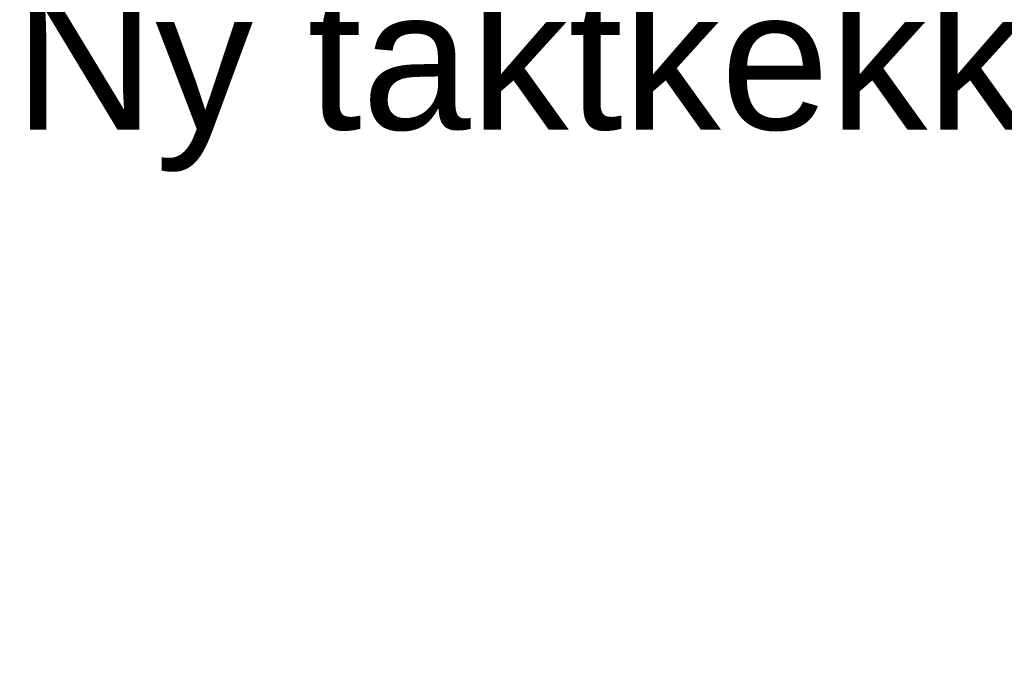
# Model space of a CAD drawing. Header units: millimetres. Extents: x -82116 to -57126, y -2070 to 13065.
# Tile 31 of 74: x -73187 to -72484, y 8428 to 8890. Entities that reach past the tile are written whole.
import ezdxf

# ---------------------------------------------------------------- set-up
doc = ezdxf.new("R2010")
doc.units = ezdxf.units.MM
doc.header["$LTSCALE"] = 0.5
doc.header["$MEASUREMENT"] = 0
doc.linetypes.add('PLINE', pattern=[0])
doc.layers.add('832- Tekst bygning(Nye konstruksjoner)', color=7, linetype='Continuous')
doc.styles.add('GENERATED_STYLE_3', font='arial.ttf')
doc.dimstyles.new('GENERATED_STYLE__2', dxfattribs={"dimtxt": 0.18, "dimasz": 182.4, "dimexe": 0.18, "dimexo": 0.0625, "dimgap": 0, "dimtad": 0, "dimtih": 1, "dimtoh": 1, "dimdec": 4, "dimzin": 0, "dimdsep": 46, "dimcen": 0.09, "dimadec": 0, "dimazin": 0, "dimtfac": 1, "dimtdec": 4, "dimtmove": 0, "dimatfit": 3, "dimldrblk": 'ARROWHEAD_5', "dimfxl": 1, "dimtolj": 1, "dimtzin": 0, "dimarcsym": 0})

# ---------------------------------------------------------------- blocks, each defined once
blk = doc.blocks.new('ARROWHEAD_5')
at = {"linetype": 'Continuous'}
blk.add_hatch(color=256, dxfattribs=at).paths.add_polyline_path([(-1, 0.2679), (0, 0), (-1, -0.2679)])
blk.add_line((0, 0), (-1, 0), dxfattribs=at)

msp = doc.modelspace()

# ---------------------------------------------------------------- texts
at = {"layer": '832- Tekst bygning(Nye konstruksjoner)', "linetype": 'Continuous', "insert": (-73191.03, 8781.45), "char_height": 100, "attachment_point": 7, "style": 'GENERATED_STYLE_3'}
msp.add_mtext('\\A1;{\\pql;\\fArial|b0|i0|c0|p0;\\W1.000000;Ny taktkekking}', dxfattribs=at)

# ---------------------------------------------------------------- leaders
at = {"layer": '832- Tekst bygning(Nye konstruksjoner)', "linetype": 'PLINE', "annotation_type": 0, "has_hookline": 1, "hookline_direction": 1, "text_width": 887.7}
msp.add_leader([(-71517.07, 8427.54), (-71825.56, 8781.45), (-72299.26, 8736.03)], dimstyle='GENERATED_STYLE__2', dxfattribs=at)

doc.saveas('drawing.dxf')
